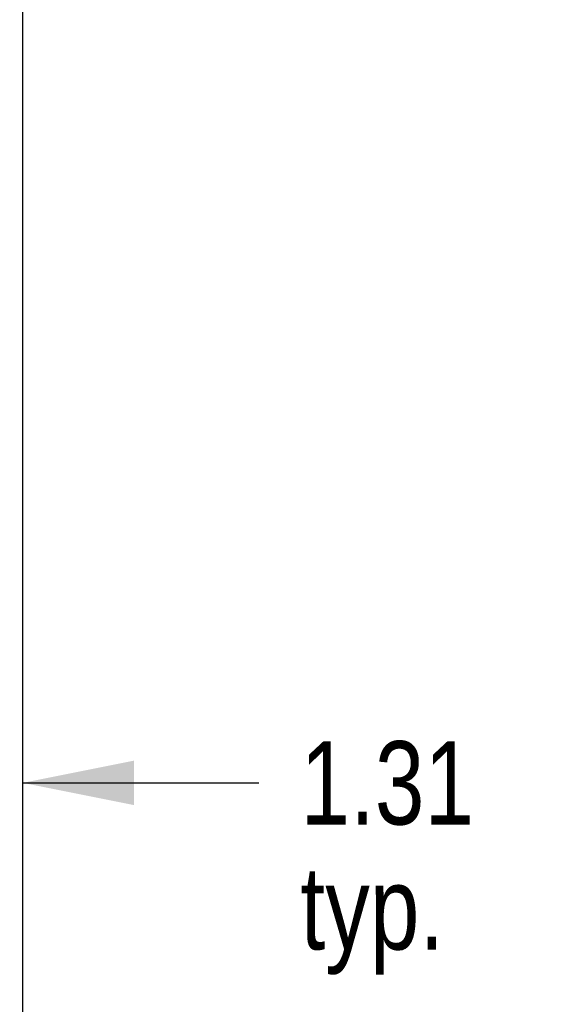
# Model space of a CAD drawing. Header units: inches. Extents: x 0 to 227, y 0 to 147.
# Tile 71 of 247: x 105.62 to 112.19, y 12.15 to 23.97. Entities that reach past the tile are written whole.
import ezdxf

# ---------------------------------------------------------------- set-up
doc = ezdxf.new("R2010")
doc.units = ezdxf.units.IN
doc.header["$LTSCALE"] = 12.466667
doc.header["$MEASUREMENT"] = 0
doc.layers.get('0').update_dxf_attribs({"linetype": 'CONTINUOUS'})
doc.layers.add('DIMENSIONS', color=7, linetype='CONTINUOUS')
doc.styles.get("Standard").update_dxf_attribs({"font": 'txt', "width": 0.8})
doc.dimstyles.new('DIMSTYLE_2', dxfattribs={"dimtxt": 1, "dimasz": 1.333333, "dimexe": 0.09, "dimexo": 0.07, "dimgap": 0.0375, "dimtad": 0, "dimtih": 1, "dimtoh": 1, "dimzin": 4, "dimdsep": 46, "dimtxsty": 'Standard', "dimblk": '_FILLED', "dimblk1": '_FILLED', "dimblk2": '_FILLED', "dimcen": 0.09, "dimadec": 0, "dimazin": 0, "dimtfac": 1, "dimtofl": 0, "dimtmove": 0, "dimatfit": 3, "dimldrblk": '_FILLED', "dimfxl": 0, "dimtolj": 1, "dimtzin": 4, "dimarcsym": 0})

# ---------------------------------------------------------------- blocks, each defined once
blk = doc.blocks.new('_FILLED')
at = {"color": 0, "linetype": 'ByBlock'}
blk.add_solid([(0, 0), (-1, 0.2), (-1, -0.2)], dxfattribs=at)
blk = doc.blocks.new('*D26')
at = {"layer": 'DIMENSIONS', "color": 2, "linetype": 'Continuous'}
for p, q in [((104.348, 13.532), (104.348, 16.011)), ((104.348, 14.811), (101.681, 14.811)), ((105.66, 14.811), (108.49, 14.811))]:
    blk.add_line(p, q, dxfattribs=at)
at = {"layer": 'DIMENSIONS', "color": 2, "linetype": 'Continuous', "xscale": 1.3333333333, "yscale": 1.3333333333, "zscale": 1.3333333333}
blk.add_blockref('_FILLED', (104.348, 14.811), dxfattribs=at)
at = {"layer": 'DIMENSIONS', "color": 2, "linetype": 'Continuous', "xscale": 1.3333333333, "yscale": 1.3333333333, "zscale": 1.3333333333, "rotation": 180}
blk.add_blockref('_FILLED', (105.66, 14.811), dxfattribs=at)
at = {"layer": 'DIMENSIONS', "color": 2, "linetype": 'Continuous', "insert": (108.99, 15.311), "char_height": 1, "width": 3.2, "attachment_point": 1, "line_spacing_factor": 0.9}
blk.add_mtext('1.31\\Ptyp.', dxfattribs=at)

msp = doc.modelspace()

# ---------------------------------------------------------------- linework, layer by layer
at = {"color": 3, "linetype": 'Continuous'}
msp.add_line((105.66, 11.323), (105.66, 35.325), dxfattribs=at)

# ---------------------------------------------------------------- dimensions: what is measured, and where the dimension line sits
at = {"layer": 'DIMENSIONS', "color": 2, "linetype": 'Continuous'}
dim = msp.add_linear_dim(base=(104.348, 14.811), p1=(105.66, 29.686), p2=(104.348, 13.462), angle=180, text='<>\\Ptyp.', dimstyle='DIMSTYLE_2', dxfattribs=at)
dim.commit()
dim.dimension.update_dxf_attribs({"geometry": '*D26', "text_midpoint": (110.59, 14.061), "dimtype": 160})

doc.saveas('drawing.dxf')
